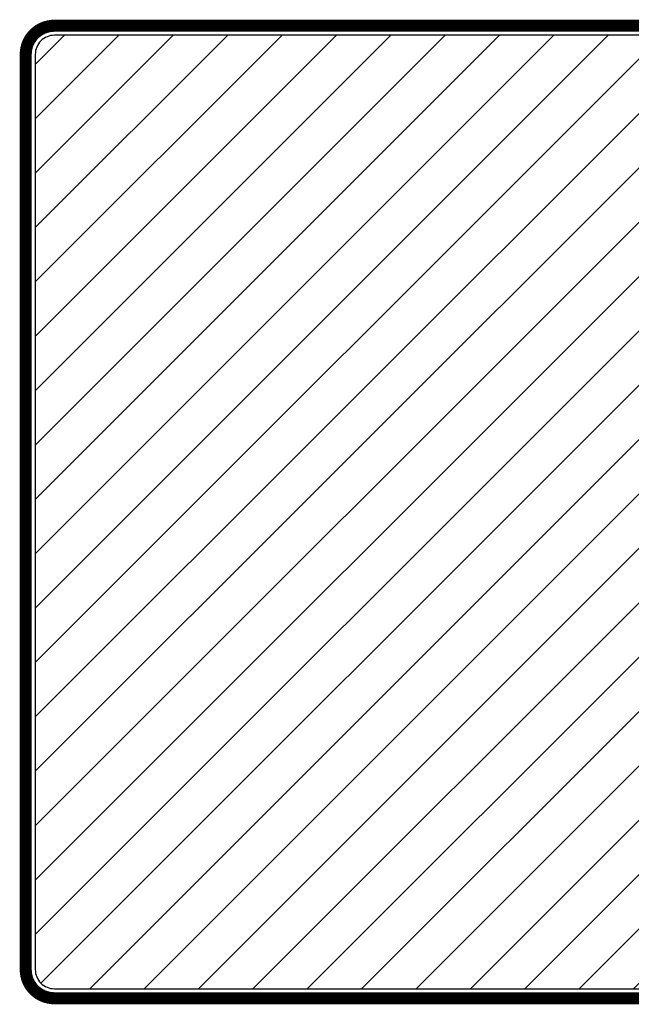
# Model space of a CAD drawing. Extents: x 475446 to 490894, y 3788879 to 3821323.
# Tile 32 of 75: x 484719.34 to 484724.39, y 3818132.85 to 3818140.98. Entities that reach past the tile are written whole.
import ezdxf

# ---------------------------------------------------------------- set-up
doc = ezdxf.new("R2010")
doc.units = 0
doc.header["$LTSCALE"] = 0.5
doc.layers.get('0').update_dxf_attribs({"linetype": 'CONTINUOUS'})
doc.layers.add('TK-PUBLIC', color=7, linetype='CONTINUOUS')

# ---------------------------------------------------------------- blocks, each defined once
blk = doc.blocks.new('03')
h = blk.add_hatch()
h.set_pattern_fill('ANSI31', color=256, scale=0.5)
h.set_pattern_definition([(45, (485390.6716356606, 3817241.707602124), (-0.5612660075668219, 0.5612660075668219), [])])
edge = h.paths.add_edge_path()
edge.add_line((485302.8874079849, 3817651.521629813), (485302.8874079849, 3817670.419323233))
edge.add_arc((485302.493706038, 3817670.419323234), 0.3937019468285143, 359.9999999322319, 449.9999999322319)
edge.add_line((485302.4937060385, 3817670.813025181), (485278.6747382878, 3817670.813025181))
edge.add_arc((485278.6747382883, 3817670.419323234), 0.3937019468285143, 90.0000000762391, 180.0000000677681)
edge.add_line((485278.2810363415, 3817670.419323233), (485278.2810363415, 3817651.521629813))
edge.add_arc((485278.6747382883, 3817651.521629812), 0.3937019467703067, 179.9999999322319, 269.9999999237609)
edge.add_line((485278.6747382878, 3817651.127927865), (485302.4937060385, 3817651.127927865))
edge.add_arc((485302.493706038, 3817651.521629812), 0.3937019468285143, 270.0000000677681, 360.0000000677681)
h.paths.add_polyline_path([(485296.8589736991, 3817668.010214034), (485296.7956227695, 3817667.933162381), (485296.7373038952, 3817667.839039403), (485296.6655838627, 3817667.695656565), (485296.6386756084, 3817667.619473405), (485296.611767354, 3817667.476063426), (485296.5983132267, 3817667.355071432), (485296.5983132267, 3817667.225095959), (485296.5669026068, 3817666.870560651), (485296.6028155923, 3817666.65995099), (485296.6296708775, 3817666.521019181), (485296.6700332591, 3817666.395549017), (485296.7193474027, 3817666.301453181), (485296.8628404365, 3817666.149086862), (485296.9435122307, 3817666.063947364), (485297.113913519, 3817665.983286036), (485297.4008995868, 3817665.785160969), (485297.5398902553, 3817665.646256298), (485297.7012868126, 3817665.516307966), (485297.7281950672, 3817665.390810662), (485297.781958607, 3817665.211575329), (485297.7864609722, 3817665.032312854), (485297.7909633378, 3817664.893381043), (485297.7685574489, 3817664.790328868), (485297.7057891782, 3817664.714145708), (485297.5981561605, 3817664.687249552), (485297.4008995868, 3817664.718623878), (485297.2260489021, 3817664.785850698), (485297.0197875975, 3817664.875468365), (485296.9346134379, 3817664.911320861), (485296.7059462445, 3817665.05920901), (485296.5759603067, 3817665.166739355), (485296.423515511, 3817665.238444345), (485296.0244999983, 3817665.422184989), (485295.9258187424, 3817665.41770682), (485295.8137363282, 3817665.363941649), (485295.7061562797, 3817665.314627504), (485295.6523397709, 3817665.256384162), (485295.6030256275, 3817665.153304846), (485295.6120303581, 3817664.974042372), (485295.719610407, 3817664.830659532), (485295.8496493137, 3817664.714145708), (485296.0424035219, 3817664.597631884), (485296.2800224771, 3817664.431803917), (485296.5445496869, 3817664.27048126), (485297.046695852, 3817664.037453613), (485297.3246771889, 3817663.992644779), (485297.4950255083, 3817663.98368844), (485297.593653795, 3817663.947835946), (485297.7281950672, 3817663.934401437), (485297.7685574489, 3817663.565590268), (485297.7384180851, 3817661.752148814), (485297.7527726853, 3817660.849078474), (485297.7169126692, 3817660.770235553), (485297.6236872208, 3817660.720080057), (485297.4946017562, 3817660.705722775), (485296.7058403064, 3817660.691392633), (485296.6054640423, 3817660.770235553), (485296.5983132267, 3817663.092424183), (485296.5416893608, 3817663.403724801), (485296.4882436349, 3817663.440282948), (485296.3870198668, 3817663.479609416), (485296.3083079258, 3817663.496490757), (485296.1873796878, 3817663.454314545), (485296.0664514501, 3817663.358753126), (485295.9680350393, 3817663.243542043), (485295.9258717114, 3817663.097390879), (485295.9589773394, 3817661.566155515), (485296.0165016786, 3817660.674701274), (485296.0165016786, 3817659.681334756), (485296.0165016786, 3817658.653282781), (485295.9012411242, 3817657.666782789), (485295.8077508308, 3817656.825646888), (485295.5917432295, 3817655.522418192), (485295.3903550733, 3817654.681282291), (485295.3472383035, 3817654.242747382), (485295.3687966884, 3817653.998320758), (485295.4119664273, 3817653.876107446), (485295.51986429, 3817653.797020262), (485295.6924902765, 3817653.818596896), (485295.8722670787, 3817653.89768408), (485296.1384892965, 3817654.30791153), (485296.2967077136, 3817655.120278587), (485296.4477223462, 3817656.126753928), (485296.5843823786, 3817656.875883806), (485296.5915861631, 3817657.494142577), (485296.5953469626, 3817657.813015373), (485296.6023918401, 3817657.851853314), (485296.6165345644, 3817657.883634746), (485296.6395231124, 3817657.918944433), (485296.7596038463, 3817657.938349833), (485296.9079700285, 3817657.943669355), (485297.192307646, 3817657.945433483), (485297.314189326, 3817657.950725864), (485297.5349641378, 3817657.94719761), (485297.5844371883, 3817657.94719761), (485297.6657446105, 3817657.919948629), (485297.6728424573, 3817657.863279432), (485297.6781393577, 3817657.799526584), (485297.7132048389, 3817654.179075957), (485297.7132048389, 3817653.845845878), (485297.7132048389, 3817653.68647733), (485297.7132048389, 3817653.58508072), (485297.7132048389, 3817653.389479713), (485297.7711529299, 3817653.266343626), (485297.8653847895, 3817653.164919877), (485297.9885906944, 3817653.114194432), (485298.1263101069, 3817653.070742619), (485298.2350025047, 3817653.07798911), (485298.3509516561, 3817653.237357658), (485298.4162094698, 3817653.396726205), (485298.4379267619, 3817653.512642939), (485298.3904665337, 3817657.797762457), (485298.3961342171, 3817657.834700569), (485298.4245256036, 3817657.891505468), (485298.4785539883, 3817657.919921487), (485298.5950857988, 3817657.939788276), (485299.1610066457, 3817657.953874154), (485299.4367103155, 3817657.942502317), (485299.5958821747, 3817657.925458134), (485299.6271338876, 3817657.857281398), (485299.6356618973, 3817657.783432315), (485299.6356618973, 3817657.649901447), (485299.6831750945, 3817656.572073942), (485299.7007608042, 3817656.311444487), (485299.7417588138, 3817656.030296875), (485299.7769302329, 3817655.699373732), (485299.8065928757, 3817655.380283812), (485299.9051681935, 3817654.670127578), (485299.9415578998, 3817654.511111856), (485300.0187867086, 3817654.202172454), (485300.0824554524, 3817654.079497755), (485300.1279028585, 3817653.979566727), (485300.1870162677, 3817653.87051652), (485300.3551928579, 3817653.820551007), (485300.5188141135, 3817653.811458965), (485300.6188195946, 3817653.86598407), (485300.6733247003, 3817654.034091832), (485300.5381478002, 3817655.088117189), (485300.4937068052, 3817655.408292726), (485300.3995808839, 3817655.948468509), (485300.3853851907, 3817656.231651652), (485300.3617610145, 3817656.580894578), (485300.2325166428, 3817657.649005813), (485300.2325166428, 3817657.903420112), (485300.2051846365, 3817658.727131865), (485300.1915186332, 3817659.973474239), (485300.1551289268, 3817660.53229549), (485300.1819842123, 3817663.216374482), (485300.1705958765, 3817663.472824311), (485300.144905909, 3817663.5069941), (485300.1050202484, 3817663.549740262), (485300.0508329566, 3817663.583937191), (485299.9767293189, 3817663.618134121), (485299.9054330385, 3817663.640932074), (485299.7515051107, 3817663.632382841), (485299.6716808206, 3817663.606735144), (485299.6089655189, 3817663.561139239), (485299.5519708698, 3817663.472824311), (485299.532001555, 3817663.407280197), (485299.5206132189, 3817663.242022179), (485299.5148925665, 3817663.122332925), (485299.5092248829, 3817662.999821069), (485299.5120852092, 3817662.902956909), (485299.5120852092, 3817662.840262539), (485299.5006439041, 3817662.803215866), (485299.486395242, 3817662.769018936), (485299.420819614, 3817662.72345017), (485299.3524366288, 3817662.714900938), (485299.17567906, 3817662.712051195), (485298.7338116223, 3817662.717750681), (485298.6166971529, 3817662.720627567), (485298.5738981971, 3817662.737726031), (485298.4997945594, 3817662.783294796), (485298.4370792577, 3817662.823191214), (485298.4114422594, 3817662.883035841), (485298.4456602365, 3817663.903705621), (485298.4884591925, 3817663.983634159), (485298.5796718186, 3817664.03207981), (485298.696574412, 3817664.091897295), (485299.1525845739, 3817664.280713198), (485299.2665738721, 3817664.38096991), (485299.3942291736, 3817664.526795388), (485299.4853888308, 3817664.631611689), (485299.553771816, 3817664.745547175), (485299.6404291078, 3817664.88225347), (485299.8957926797, 3817665.293403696), (485299.9322883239, 3817665.603293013), (485299.8501333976, 3817666.032355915), (485299.7179227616, 3817666.365016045), (485299.6039334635, 3817666.611098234), (485299.32097304, 3817666.957952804), (485299.1249347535, 3817667.076447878), (485298.9745027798, 3817667.199475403), (485298.8650688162, 3817667.249603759), (485298.6781411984, 3817667.313410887), (485298.5322115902, 3817667.345300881), (485298.4182752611, 3817667.345300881), (485298.3042859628, 3817667.299732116), (485298.2313476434, 3817667.226832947), (485298.2039626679, 3817667.122016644), (485298.2450136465, 3817666.971631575), (485298.2860116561, 3817666.885026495), (485298.4137199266, 3817666.771118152), (485298.5595965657, 3817666.638944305), (485298.8149071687, 3817666.447550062), (485298.874179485, 3817666.33820131), (485298.9836134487, 3817666.165018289), (485299.0611071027, 3817666.000031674), (485299.0656624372, 3817665.845087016), (485299.0884391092, 3817665.694701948), (485299.0838837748, 3817665.562555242), (485299.0565517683, 3817665.389372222), (485299.0018347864, 3817665.193418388), (485298.9607838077, 3817665.106840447), (485298.8878454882, 3817665.020262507), (485298.8149071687, 3817664.956455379), (485298.6780882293, 3817664.892648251), (485298.5094349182, 3817664.819749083), (485298.4364965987, 3817664.819749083), (485298.4364965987, 3817664.929097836), (485298.4273329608, 3817665.093161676), (485298.441051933, 3817665.275436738), (485298.4364965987, 3817665.489628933), (485298.3908902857, 3817665.694701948), (485298.3407286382, 3817665.867857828), (485298.2495689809, 3817666.013683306), (485298.1538010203, 3817666.091169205), (485297.9528895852, 3817666.251460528), (485297.8434556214, 3817666.319800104), (485297.6747493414, 3817666.392726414), (485297.5106513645, 3817666.488423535), (485297.2779055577, 3817666.698680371), (485297.2369075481, 3817666.812588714), (485297.2596842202, 3817667.013102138), (485297.2505205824, 3817667.4602677), (485297.2505205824, 3817667.656221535), (485297.259631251, 3817667.811166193), (485297.2414099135, 3817667.915982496), (485297.1593609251, 3817667.966110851), (485297.1091992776, 3817667.984349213), (485297.0453716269, 3817668.020798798), (485296.9414464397, 3817668.036187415)], flags=16)
h.paths.add_polyline_path([(485293.1309092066, 3817667.804543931), (485293.1369476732, 3817667.498481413), (485293.1439395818, 3817667.240457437), (485293.1718542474, 3817667.003358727), (485293.1648623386, 3817666.724409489), (485293.1927770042, 3817666.292062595), (485293.1788461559, 3817665.985213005), (485293.1648623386, 3817665.90153909), (485293.1090330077, 3817665.810862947), (485292.8369312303, 3817665.776014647), (485292.4113782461, 3817665.776014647), (485291.9854015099, 3817665.726184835), (485291.9086494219, 3817665.621558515), (485291.8249583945, 3817665.523934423), (485291.7691290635, 3817665.419335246), (485291.7342754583, 3817665.30078589), (485291.7412143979, 3817665.203161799), (485291.8668039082, 3817665.084612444), (485292.0342389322, 3817665.077637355), (485292.2505643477, 3817665.077637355), (485292.6203409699, 3817665.077637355), (485292.7807840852, 3817665.077637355), (485292.9761337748, 3817665.077637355), (485293.101723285, 3817665.077637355), (485293.1924062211, 3817665.000911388), (485293.213381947, 3817664.896312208), (485293.2203208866, 3817664.777762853), (485293.2063900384, 3817664.533689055), (485293.2063900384, 3817664.422114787), (485293.0598777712, 3817664.317515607), (485292.8575361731, 3817664.261714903), (485292.5084174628, 3817664.176901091), (485292.2014620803, 3817664.044428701), (485292.0200432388, 3817663.891003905), (485291.8386243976, 3817663.701753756), (485291.7270187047, 3817663.436754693), (485291.6921121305, 3817663.234531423), (485291.720026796, 3817662.145142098), (485291.720026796, 3817661.350144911), (485291.7688642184, 3817660.9038207), (485291.8595471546, 3817660.673697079), (485292.1525716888, 3817660.443573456), (485292.431665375, 3817660.262248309), (485292.7107590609, 3817660.171599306), (485292.9758689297, 3817660.094873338), (485293.1712186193, 3817660.094873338), (485293.2482885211, 3817660.037742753), (485293.2482355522, 3817659.144442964), (485293.213328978, 3817659.018918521), (485292.9482191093, 3817658.970092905), (485291.8040356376, 3817658.970092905), (485291.5666815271, 3817658.89225418), (485291.475998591, 3817658.62028003), (485291.4690066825, 3817658.480805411), (485291.5317749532, 3817658.376206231), (485291.6992629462, 3817658.292505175), (485291.8387833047, 3817658.257629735), (485292.0690395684, 3817658.250654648), (485292.4527470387, 3817658.257629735), (485292.9551050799, 3817658.243706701), (485293.0946254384, 3817658.236731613), (485293.1714834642, 3817658.130965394), (485293.1993981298, 3817657.677693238), (485293.1644915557, 3817655.263091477), (485293.1716423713, 3817653.134006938), (485293.2623253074, 3817652.917833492), (485293.4158294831, 3817652.729533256), (485293.5135043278, 3817652.687709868), (485293.5279201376, 3817652.721376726), (485293.7506995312, 3817652.71558308), (485293.8553662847, 3817652.834132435), (485293.9042037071, 3817653.015457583), (485293.8623052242, 3817658.228752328), (485293.9739109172, 3817658.326376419), (485294.1204231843, 3817658.319401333), (485294.3018420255, 3817658.305451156), (485294.9646431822, 3817658.270575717), (485295.0763018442, 3817658.298476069), (485295.2018913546, 3817658.361251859), (485295.3204889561, 3817658.507701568), (485295.3623344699, 3817658.605325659), (485295.3832572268, 3817658.723875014), (485295.3204889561, 3817658.856374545), (485295.2228141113, 3817658.912175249), (485295.0274644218, 3817658.981898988), (485294.5878746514, 3817658.995849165), (485294.3925249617, 3817658.995849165), (485294.1274150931, 3817659.002824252), (485293.9340252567, 3817659.012730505), (485293.904892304, 3817659.038405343), (485293.8843403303, 3817659.070946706), (485293.8757593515, 3817659.105197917), (485293.8690852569, 3817659.952033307), (485293.9084941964, 3817660.039615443), (485293.9654888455, 3817660.1053224), (485294.0312233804, 3817660.140387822), (485294.417049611, 3817660.312050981), (485294.5485186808, 3817660.377757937), (485294.6799877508, 3817660.500405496), (485294.750118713, 3817660.583618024), (485294.8245931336, 3817660.701895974), (485295.0920866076, 3817661.053391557), (485295.1490812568, 3817661.211077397), (485295.21915925, 3817661.478301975), (485295.2761538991, 3817661.76740173), (485295.3331485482, 3817662.671259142), (485295.3462848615, 3817663.192518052), (485295.3068229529, 3817663.490384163), (485295.2364271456, 3817663.745558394), (485295.1312307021, 3817663.850673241), (485295.0216908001, 3817663.925146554), (485294.8945651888, 3817664.017125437), (485294.7105508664, 3817664.139772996), (485294.5352234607, 3817664.21424631), (485294.2810781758, 3817664.262420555), (485294.0400162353, 3817664.29308923), (485293.8910144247, 3817664.310621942), (485293.803350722, 3817664.36799679), (485293.7990072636, 3817664.464372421), (485293.7990602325, 3817665.03855515), (485293.847262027, 3817665.099865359), (485293.9129965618, 3817665.152436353), (485293.9787310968, 3817665.165572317), (485294.0532584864, 3817665.178708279), (485295.2059169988, 3817665.16131127), (485295.3373860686, 3817665.292725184), (485295.3724515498, 3817665.349665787), (485295.4031206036, 3817665.437275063), (485295.4075170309, 3817665.573085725), (485295.3943807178, 3817665.704472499), (485295.3637116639, 3817665.757043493), (485295.2147098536, 3817665.813984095), (485295.0437788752, 3817665.849022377), (485293.8865650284, 3817665.86283685), (485293.8164340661, 3817665.919777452), (485293.8250150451, 3817667.598928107), (485293.8250150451, 3817667.677771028), (485293.7899495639, 3817667.79165223), (485293.7461441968, 3817667.861728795), (485293.7066822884, 3817667.909930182), (485293.6496876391, 3817667.953734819), (485293.5532840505, 3817667.99314271), (485293.4181071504, 3817668.040231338), (485293.33563441, 3817668.035074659), (485293.2857905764, 3817668.019604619), (485293.2222277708, 3817667.985244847), (485293.1998748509, 3817667.959488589), (485293.158611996, 3817667.926865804)], flags=16)
at = {"layer": 'TK-PUBLIC', "const_width": 0.25}
blk.add_lwpolyline([(485278.6747382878, 3817671.009876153, 0.4142135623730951), (485278.0841853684, 3817670.419323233), (485278.0841853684, 3817651.521629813, 0.4142135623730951), (485278.6747382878, 3817650.931076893), (485302.4937060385, 3817650.931076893, 0.4142135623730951), (485303.0842589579, 3817651.521629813), (485303.0842589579, 3817670.419323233, 0.4142135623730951), (485302.4937060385, 3817671.009876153)], format="xyb", close=True, dxfattribs=at)
at = {"layer": 'TK-PUBLIC'}
for points in [[(485278.6747382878, 3817671.009876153, 0.4142135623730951), (485278.0841853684, 3817670.419323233), (485278.0841853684, 3817651.521629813, 0.4142135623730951), (485278.6747382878, 3817650.931076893), (485302.4937060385, 3817650.931076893, 0.4142135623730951), (485303.0842589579, 3817651.521629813), (485303.0842589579, 3817670.419323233, 0.4142135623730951), (485302.4937060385, 3817671.009876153)], [(485302.8874079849, 3817651.521629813), (485302.8874079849, 3817670.419323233, 0.4142135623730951), (485302.4937060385, 3817670.813025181), (485278.6747382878, 3817670.813025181, 0.4142135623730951), (485278.2810363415, 3817670.419323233), (485278.2810363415, 3817651.521629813, 0.4142135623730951), (485278.6747382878, 3817651.127927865), (485302.4937060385, 3817651.127927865, 0.4142135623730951)], [(485302.8874079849, 3817651.521629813), (485302.8874079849, 3817670.419323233, 0.4142135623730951), (485302.4937060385, 3817670.813025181), (485278.6747382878, 3817670.813025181, 0.4142135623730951), (485278.2810363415, 3817670.419323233), (485278.2810363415, 3817651.521629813, 0.4142135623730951), (485278.6747382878, 3817651.127927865), (485302.4937060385, 3817651.127927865, 0.4142135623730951)]]:
    blk.add_lwpolyline(points, format="xyb", close=True, dxfattribs=at)

msp = doc.modelspace()

# ---------------------------------------------------------------- block references
at = {"color": 3, "linetype": 'Continuous', "xscale": 0.4000000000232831, "yscale": 0.3999999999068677, "zscale": 0.4}
msp.add_blockref('03', (290608.1529813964, 2291072.524561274), dxfattribs=at)

doc.saveas('drawing.dxf')
